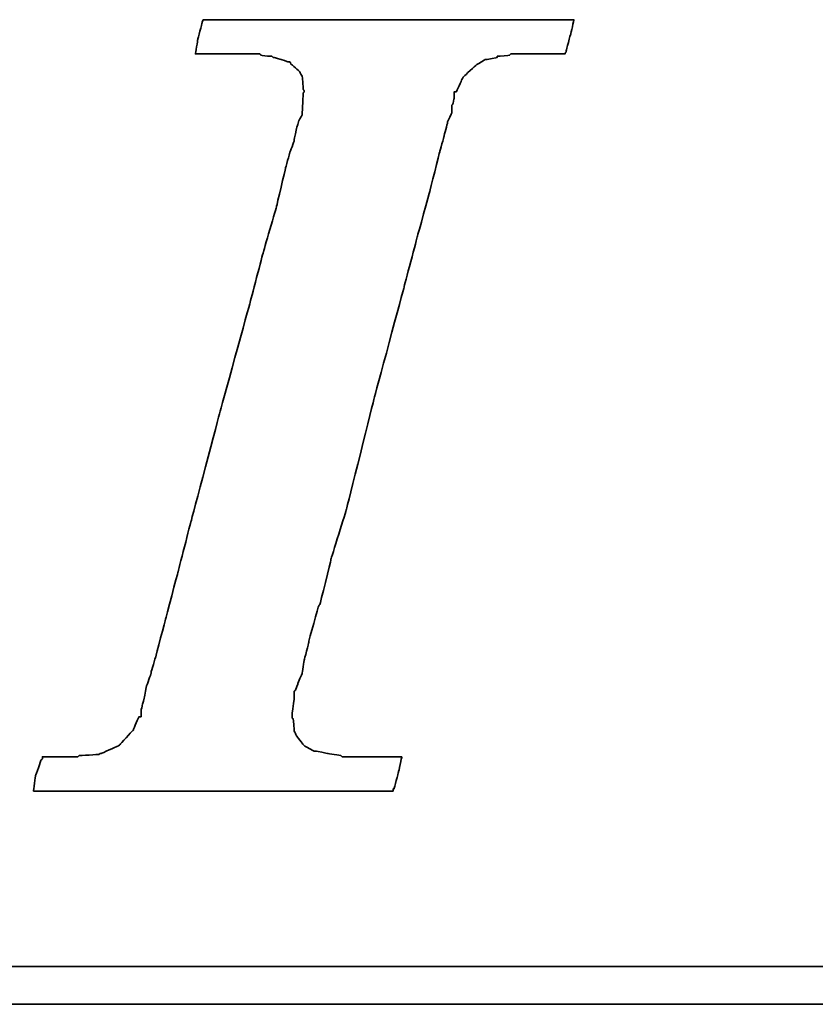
# Model space of a CAD drawing. Header units: millimetres. Extents: x -75 to 179, y -404 to -275.
# Tile 31 of 47: x 96.66 to 99.57, y -337.91 to -334.3. Entities that reach past the tile are written whole.
import ezdxf

# ---------------------------------------------------------------- set-up
doc = ezdxf.new("R2010")
doc.units = ezdxf.units.MM
doc.header["$LTSCALE"] = 0.1
doc.layers.add('CHA', color=7, linetype='CONTINUOUS')
doc.layers.add('layer 1', color=7, linetype='CONTINUOUS')

# ---------------------------------------------------------------- blocks, each defined once
blk = doc.blocks.new('TBI MOTION logo(完整正式版)')
at = {"layer": 'layer 1', "color": 22, "lineweight": 35}
for points, knots in [([(-40.59125, -7.94375), (-40.59125, -7.94375), (-40.97375, -7.94375), (-40.97375, -7.94375), (-40.97375, -7.94375), (-40.97375, -7.94375), (-41.38125, -7.94375), (-41.38125, -7.94375), (-41.38125, -7.94375), (-41.38125, -7.94375), (-41.54875, -7.94375), (-41.54875, -7.94375), (-41.54875, -7.94375), (-41.54875, -7.94375), (-41.59875, -7.94375), (-41.59875, -7.94375), (-41.59875, -7.94375), (-41.59875, -7.94375), (-41.88375, -7.94375), (-41.88375, -7.94375), (-41.88375, -7.94375), (-41.88375, -7.94375), (-41.90875, -7.91875), (-41.90875, -7.91875), (-41.90875, -7.91875), (-41.90875, -7.91875), (-42.19875, -7.87125), (-42.19875, -7.87125), (-42.19875, -7.87125), (-42.19875, -7.87125), (-42.43875, -7.82375), (-42.43875, -7.82375), (-42.43875, -7.82375), (-42.43875, -7.82375), (-42.45875, -7.82375), (-42.45875, -7.82375), (-42.45875, -7.82375), (-42.45875, -7.82375), (-42.48625, -7.82375), (-42.48625, -7.82375), (-42.48625, -7.82375), (-42.48625, -7.82375), (-42.67625, -7.72375), (-42.67625, -7.72375), (-42.67625, -7.72375), (-42.67625, -7.72375), (-42.70125, -7.70375), (-42.70125, -7.70375), (-42.70125, -7.70375), (-42.70125, -7.70375), (-42.72375, -7.67875), (-42.72375, -7.67875), (-42.72375, -7.67875), (-42.72375, -7.67875), (-42.86875, -7.48875), (-42.86875, -7.48875), (-42.86875, -7.48875), (-42.86875, -7.48875), (-42.89375, -7.43875), (-42.89375, -7.43875), (-42.89375, -7.43875), (-42.89375, -7.43875), (-42.91875, -7.38875), (-42.91875, -7.38875), (-42.91875, -7.38875), (-42.91875, -7.38875), (-42.93875, -7.12875), (-42.93875, -7.12875), (-42.93875, -7.12875), (-42.93875, -7.12875), (-42.96375, -7.10375), (-42.96375, -7.10375), (-42.96375, -7.10375), (-42.96375, -7.10375), (-42.96375, -7.05375), (-42.96375, -7.05375), (-42.96375, -7.05375), (-42.96375, -7.05375), (-42.96375, -7.00875), (-42.96375, -7.00875), (-42.96375, -7.00875), (-42.96375, -7.00875), (-42.91875, -6.69625), (-42.91875, -6.69625), (-42.91875, -6.69625), (-42.91875, -6.69625), (-42.91875, -6.62375), (-42.91875, -6.62375), (-42.91875, -6.62375), (-42.91875, -6.62375), (-42.91875, -6.59625), (-42.91875, -6.59625), (-42.91875, -6.59625), (-42.91875, -6.59625), (-42.91875, -6.57375), (-42.91875, -6.57375), (-42.91875, -6.57375), (-42.91875, -6.57375), (-42.91875, -6.52875), (-42.91875, -6.52875), (-42.91875, -6.52875), (-42.91875, -6.52875), (-42.89375, -6.50375), (-42.89375, -6.50375), (-42.89375, -6.50375), (-42.89375, -6.50375), (-42.84375, -6.38375), (-42.84375, -6.38375), (-42.84375, -6.38375), (-42.84375, -6.38375), (-42.84375, -6.35875), (-42.84375, -6.35875), (-42.84375, -6.35875), (-42.84375, -6.35875), (-42.74625, -6.14375), (-42.74625, -6.14375), (-42.74625, -6.14375), (-42.74625, -6.14375), (-42.70125, -5.85375), (-42.70125, -5.85375), (-42.70125, -5.85375), (-42.70125, -5.85375), (-42.60375, -5.47125), (-42.60375, -5.47125), (-42.60375, -5.47125), (-42.60375, -5.47125), (-42.60375, -5.44875), (-42.60375, -5.44875), (-42.60375, -5.44875), (-42.60375, -5.44875), (-42.38875, -4.67875), (-42.38875, -4.67875), (-42.38875, -4.67875), (-42.38875, -4.67875), (-42.36375, -4.65375), (-42.36375, -4.65375), (-42.36375, -4.65375), (-42.36375, -4.65375), (-42.12375, -3.69625), (-42.12375, -3.69625), (-42.12375, -3.69625), (-42.12375, -3.69625), (-42.12375, -3.67374), (-42.12375, -3.67374), (-42.12375, -3.67374), (-42.12375, -3.67374), (-41.78875, -2.59374), (-41.78875, -2.59374), (-41.78875, -2.59374), (-41.78875, -2.59374), (-41.18875, -0.19375), (-41.18875, -0.19375), (-41.18875, -0.19375), (-41.18875, -0.19375), (-40.54375, 2.20624), (-40.54375, 2.20624), (-40.54375, 2.20624), (-40.54375, 2.20624), (-40.25375, 3.30875), (-40.25375, 3.30875), (-40.25375, 3.30875), (-40.25375, 3.30875), (-39.98875, 4.27125), (-39.98875, 4.27125), (-39.98875, 4.27125), (-39.98875, 4.27125), (-39.77375, 5.13125), (-39.77375, 5.13125), (-39.77375, 5.13125), (-39.77375, 5.13125), (-39.67875, 5.47125), (-39.67875, 5.47125), (-39.67875, 5.47125), (-39.67875, 5.47125), (-39.60375, 5.75625), (-39.60375, 5.75625), (-39.60375, 5.75625), (-39.60375, 5.75625), (-39.60375, 5.78125), (-39.60375, 5.78125), (-39.60375, 5.78125), (-39.60375, 5.78125), (-39.50875, 5.97125), (-39.50875, 5.97125), (-39.50875, 5.97125), (-39.50875, 5.97125), (-39.50875, 6.13875), (-39.50875, 6.13875), (-39.50875, 6.13875), (-39.50875, 6.13875), (-39.48625, 6.16625), (-39.48625, 6.16625), (-39.48625, 6.16625), (-39.48625, 6.16625), (-39.46125, 6.28625), (-39.46125, 6.28625), (-39.46125, 6.28625), (-39.46125, 6.28625), (-39.46125, 6.42625), (-39.46125, 6.42625), (-39.46125, 6.42625), (-39.46125, 6.42625), (-39.41375, 6.42625), (-39.41375, 6.42625), (-39.41375, 6.42625), (-39.41375, 6.42625), (-39.29375, 6.69125), (-39.29375, 6.69125), (-39.29375, 6.69125), (-39.29375, 6.69125), (-39.26875, 6.74125), (-39.26875, 6.74125), (-39.26875, 6.74125), (-39.26875, 6.74125), (-39.24375, 6.76625), (-39.24375, 6.76625), (-39.24375, 6.76625), (-39.24375, 6.76625), (-38.98375, 7.00624), (-38.98375, 7.00624), (-38.98375, 7.00624), (-38.98375, 7.00624), (-38.95625, 7.02624), (-38.95625, 7.02624), (-38.95625, 7.02624), (-38.95625, 7.02624), (-38.78875, 7.12624), (-38.78875, 7.12624), (-38.78875, 7.12624), (-38.78875, 7.12624), (-38.76375, 7.12624), (-38.76375, 7.12624), (-38.76375, 7.12624), (-38.76375, 7.12624), (-38.74375, 7.12624), (-38.74375, 7.12624), (-38.74375, 7.12624), (-38.74375, 7.12624), (-38.52875, 7.17125), (-38.52875, 7.17125), (-38.52875, 7.17125), (-38.52875, 7.17125), (-38.52875, 7.19624), (-38.52875, 7.19624), (-38.52875, 7.19624), (-38.52875, 7.19624), (-38.50375, 7.19624), (-38.50375, 7.19624), (-38.50375, 7.19624), (-38.50375, 7.19624), (-38.26125, 7.21875), (-38.26125, 7.21875), (-38.26125, 7.21875), (-38.26125, 7.21875), (-38.23875, 7.24624), (-38.23875, 7.24624), (-38.23875, 7.24624), (-38.23875, 7.24624), (-38.21625, 7.24624), (-38.21625, 7.24624), (-38.21625, 7.24624), (-38.21625, 7.24624), (-38.18875, 7.24624), (-38.18875, 7.24624), (-38.18875, 7.24624), (-38.18875, 7.24624), (-37.90375, 7.24624), (-37.90375, 7.24624), (-37.90375, 7.24624), (-37.90375, 7.24624), (-37.85375, 7.24624), (-37.85375, 7.24624), (-37.85375, 7.24624), (-37.85375, 7.24624), (-37.75875, 7.24624), (-37.75875, 7.24624), (-37.75875, 7.24624), (-37.75875, 7.24624), (-37.42375, 7.24624), (-37.42375, 7.24624), (-37.42375, 7.24624), (-37.42375, 7.24624), (-37.08875, 7.24624), (-37.08875, 7.24624), (-37.08875, 7.24624), (-37.08875, 7.24624), (-37.06375, 7.24624), (-37.06375, 7.24624), (-37.06375, 7.24624), (-37.06375, 7.24624), (-37.06375, 7.26624), (-37.06375, 7.26624), (-37.06375, 7.26624), (-37.06375, 7.26624), (-37.03875, 7.29125), (-37.03875, 7.29125), (-37.03875, 7.29125), (-37.03875, 7.29125), (-37.03875, 7.31625), (-37.03875, 7.31625), (-37.03875, 7.31625), (-37.03875, 7.31625), (-36.94125, 7.67625), (-36.94125, 7.67625), (-36.94125, 7.67625), (-36.94125, 7.67625), (-36.86875, 7.98625), (-36.86875, 7.98625), (-36.86875, 7.98625), (-36.86875, 7.98625), (-36.98875, 7.98625), (-36.98875, 7.98625), (-36.98875, 7.98625), (-36.98875, 7.98625), (-37.42375, 7.98625), (-37.42375, 7.98625), (-37.42375, 7.98625), (-37.42375, 7.98625), (-37.94875, 7.98625), (-37.94875, 7.98625), (-37.94875, 7.98625), (-37.94875, 7.98625), (-38.57375, 7.98625), (-38.57375, 7.98625), (-38.57375, 7.98625), (-38.57375, 7.98625), (-39.29375, 7.98625), (-39.29375, 7.98625), (-39.29375, 7.98625), (-39.29375, 7.98625), (-40.82875, 7.98625), (-40.82875, 7.98625), (-40.82875, 7.98625), (-40.82875, 7.98625), (-42.36375, 7.98625), (-42.36375, 7.98625), (-42.36375, 7.98625), (-42.36375, 7.98625), (-43.08375, 7.98625), (-43.08375, 7.98625), (-43.08375, 7.98625), (-43.08375, 7.98625), (-43.70875, 7.98625), (-43.70875, 7.98625), (-43.70875, 7.98625), (-43.70875, 7.98625), (-44.23375, 7.98625), (-44.23375, 7.98625), (-44.23375, 7.98625), (-44.23375, 7.98625), (-44.66875, 7.98625), (-44.66875, 7.98625), (-44.66875, 7.98625), (-44.66875, 7.98625), (-44.88375, 7.98625), (-44.88375, 7.98625), (-44.88375, 7.98625), (-44.88375, 7.98625), (-44.90875, 7.94125), (-44.90875, 7.94125), (-44.90875, 7.94125), (-44.90875, 7.94125), (-44.90875, 7.91625), (-44.90875, 7.91625), (-44.90875, 7.91625), (-44.90875, 7.91625), (-45.00375, 7.55625), (-45.00375, 7.55625), (-45.00375, 7.55625), (-45.00375, 7.55625), (-45.05375, 7.24624), (-45.05375, 7.24624), (-45.05375, 7.24624), (-45.05375, 7.24624), (-44.61875, 7.24624), (-44.61875, 7.24624), (-44.61875, 7.24624), (-44.61875, 7.24624), (-44.11375, 7.24624), (-44.11375, 7.24624), (-44.11375, 7.24624), (-44.11375, 7.24624), (-43.99375, 7.24624), (-43.99375, 7.24624), (-43.99375, 7.24624), (-43.99375, 7.24624), (-43.94625, 7.24624), (-43.94625, 7.24624), (-43.94625, 7.24624), (-43.94625, 7.24624), (-43.92374, 7.24624), (-43.92374, 7.24624), (-43.92374, 7.24624), (-43.92374, 7.24624), (-43.65875, 7.24624), (-43.65875, 7.24624), (-43.65875, 7.24624), (-43.65875, 7.24624), (-43.63875, 7.21875), (-43.63875, 7.21875), (-43.63875, 7.21875), (-43.63875, 7.21875), (-43.46875, 7.19624), (-43.46875, 7.19624), (-43.46875, 7.19624), (-43.46875, 7.19624), (-43.39875, 7.19624), (-43.39875, 7.19624), (-43.39875, 7.19624), (-43.39875, 7.19624), (-43.37125, 7.17125), (-43.37125, 7.17125), (-43.37125, 7.17125), (-43.37125, 7.17125), (-43.34875, 7.17125), (-43.34875, 7.17125), (-43.34875, 7.17125), (-43.34875, 7.17125), (-43.20375, 7.12624), (-43.20375, 7.12624), (-43.20375, 7.12624), (-43.20375, 7.12624), (-43.05875, 7.07624), (-43.05875, 7.07624), (-43.05875, 7.07624), (-43.05875, 7.07624), (-43.01375, 7.07624), (-43.01375, 7.07624), (-43.01375, 7.07624), (-43.01375, 7.07624), (-42.98875, 7.02624), (-42.98875, 7.02624), (-42.98875, 7.02624), (-42.98875, 7.02624), (-42.79875, 6.86125), (-42.79875, 6.86125), (-42.79875, 6.86125), (-42.79875, 6.86125), (-42.77375, 6.81125), (-42.77375, 6.81125), (-42.77375, 6.81125), (-42.77375, 6.81125), (-42.74625, 6.76625), (-42.74625, 6.76625), (-42.74625, 6.76625), (-42.74625, 6.76625), (-42.72375, 6.47625), (-42.72375, 6.47625), (-42.72375, 6.47625), (-42.72375, 6.47625), (-42.70125, 6.45124), (-42.70125, 6.45124), (-42.70125, 6.45124), (-42.70125, 6.45124), (-42.70125, 6.42625), (-42.70125, 6.42625), (-42.70125, 6.42625), (-42.70125, 6.42625), (-42.72375, 6.40625), (-42.72375, 6.40625), (-42.72375, 6.40625), (-42.72375, 6.40625), (-42.74625, 5.97125), (-42.74625, 5.97125), (-42.74625, 5.97125), (-42.74625, 5.97125), (-42.74625, 5.94625), (-42.74625, 5.94625), (-42.74625, 5.94625), (-42.74625, 5.94625), (-42.74625, 5.92625), (-42.74625, 5.92625), (-42.74625, 5.92625), (-42.74625, 5.92625), (-42.77375, 5.87625), (-42.77375, 5.87625), (-42.77375, 5.87625), (-42.77375, 5.87625), (-42.81875, 5.80625), (-42.81875, 5.80625), (-42.81875, 5.80625), (-42.81875, 5.80625), (-42.86875, 5.63625), (-42.86875, 5.63625), (-42.86875, 5.63625), (-42.86875, 5.63625), (-42.91875, 5.39625), (-42.91875, 5.39625), (-42.91875, 5.39625), (-42.91875, 5.39625), (-42.91875, 5.37124), (-42.91875, 5.37124), (-42.91875, 5.37124), (-42.91875, 5.37124), (-43.01375, 5.10874), (-43.01375, 5.10874), (-43.01375, 5.10874), (-43.01375, 5.10874), (-43.10875, 4.77124), (-43.10875, 4.77124), (-43.10875, 4.77124), (-43.10875, 4.77124), (-43.29875, 3.95625), (-43.29875, 3.95625), (-43.29875, 3.95625), (-43.29875, 3.95625), (-43.58875, 2.95125), (-43.58875, 2.95125), (-43.58875, 2.95125), (-43.58875, 2.95125), (-43.87375, 1.87125), (-43.87375, 1.87125), (-43.87375, 1.87125), (-43.87375, 1.87125), (-44.52625, -0.50374), (-44.52625, -0.50374), (-44.52625, -0.50374), (-44.52625, -0.50374), (-45.14875, -2.85375), (-45.14875, -2.85375), (-45.14875, -2.85375), (-45.14875, -2.85375), (-45.43375, -3.95875), (-45.43375, -3.95875), (-45.43375, -3.95875), (-45.43375, -3.95875), (-45.69875, -4.96875), (-45.69875, -4.96875), (-45.69875, -4.96875), (-45.69875, -4.96875), (-45.91375, -5.78375), (-45.91375, -5.78375), (-45.91375, -5.78375), (-45.91375, -5.78375), (-46.01375, -6.11875), (-46.01375, -6.11875), (-46.01375, -6.11875), (-46.01375, -6.11875), (-46.01375, -6.14375), (-46.01375, -6.14375), (-46.01375, -6.14375), (-46.01375, -6.14375), (-46.10875, -6.40875), (-46.10875, -6.40875), (-46.10875, -6.40875), (-46.10875, -6.40875), (-46.15375, -6.64875), (-46.15375, -6.64875), (-46.15375, -6.64875), (-46.15375, -6.64875), (-46.20375, -6.83875), (-46.20375, -6.83875), (-46.20375, -6.83875), (-46.20375, -6.83875), (-46.22875, -6.93375), (-46.22875, -6.93375), (-46.22875, -6.93375), (-46.22875, -6.93375), (-46.22875, -7.07875), (-46.22875, -7.07875), (-46.22875, -7.07875), (-46.22875, -7.07875), (-46.27375, -7.07875), (-46.27375, -7.07875), (-46.27375, -7.07875), (-46.27375, -7.07875), (-46.39375, -7.34375), (-46.39375, -7.34375), (-46.39375, -7.34375), (-46.39375, -7.34375), (-46.39375, -7.36875), (-46.39375, -7.36875), (-46.39375, -7.36875), (-46.39375, -7.36875), (-46.42125, -7.38875), (-46.42125, -7.38875), (-46.42125, -7.38875), (-46.42125, -7.38875), (-46.68375, -7.67875), (-46.68375, -7.67875), (-46.68375, -7.67875), (-46.68375, -7.67875), (-46.70875, -7.70375), (-46.70875, -7.70375), (-46.70875, -7.70375), (-46.70875, -7.70375), (-46.75375, -7.72375), (-46.75375, -7.72375), (-46.75375, -7.72375), (-46.75375, -7.72375), (-47.08875, -7.87125), (-47.08875, -7.87125), (-47.08875, -7.87125), (-47.08875, -7.87125), (-47.11625, -7.87125), (-47.11625, -7.87125), (-47.11625, -7.87125), (-47.11625, -7.87125), (-47.13875, -7.89375), (-47.13875, -7.89375), (-47.13875, -7.89375), (-47.13875, -7.89375), (-47.56875, -7.91875), (-47.56875, -7.91875), (-47.56875, -7.91875), (-47.56875, -7.91875), (-47.59625, -7.94375), (-47.59625, -7.94375), (-47.59625, -7.94375), (-47.59625, -7.94375), (-47.64375, -7.94375), (-47.64375, -7.94375), (-47.64375, -7.94375), (-47.64375, -7.94375), (-47.73625, -7.94375), (-47.73625, -7.94375), (-47.73625, -7.94375), (-47.73625, -7.94375), (-48.07375, -7.94375), (-48.07375, -7.94375), (-48.07375, -7.94375), (-48.07375, -7.94375), (-48.36125, -7.94375), (-48.36125, -7.94375), (-48.36125, -7.94375), (-48.36125, -7.94375), (-48.36125, -7.96625), (-48.36125, -7.96625), (-48.36125, -7.96625), (-48.36125, -7.96625), (-48.36125, -7.99125), (-48.36125, -7.99125), (-48.36125, -7.99125), (-48.36125, -7.99125), (-48.38875, -8.01375), (-48.38875, -8.01375), (-48.38875, -8.01375), (-48.38875, -8.01375), (-48.50875, -8.34875), (-48.50875, -8.34875), (-48.50875, -8.34875), (-48.50875, -8.34875), (-48.55375, -8.68625), (-48.55375, -8.68625), (-48.55375, -8.68625), (-48.55375, -8.68625), (-48.45875, -8.68625), (-48.45875, -8.68625), (-48.45875, -8.68625), (-48.45875, -8.68625), (-48.07375, -8.68625), (-48.07375, -8.68625), (-48.07375, -8.68625), (-48.07375, -8.68625), (-47.52375, -8.68625), (-47.52375, -8.68625), (-47.52375, -8.68625), (-47.52375, -8.68625), (-46.92375, -8.68625), (-46.92375, -8.68625), (-46.92375, -8.68625), (-46.92375, -8.68625), (-46.25375, -8.68625), (-46.25375, -8.68625), (-46.25375, -8.68625), (-46.25375, -8.68625), (-46.20375, -8.68625), (-46.20375, -8.68625), (-46.20375, -8.68625), (-46.20375, -8.68625), (-44.71375, -8.68625), (-44.71375, -8.68625), (-44.71375, -8.68625), (-44.71375, -8.68625), (-43.22875, -8.68625), (-43.22875, -8.68625), (-43.22875, -8.68625), (-43.22875, -8.68625), (-42.55875, -8.68625), (-42.55875, -8.68625), (-42.55875, -8.68625), (-42.55875, -8.68625), (-42.50875, -8.68625), (-42.50875, -8.68625), (-42.50875, -8.68625), (-42.50875, -8.68625), (-41.93375, -8.68625), (-41.93375, -8.68625), (-41.93375, -8.68625), (-41.93375, -8.68625), (-41.38125, -8.68625), (-41.38125, -8.68625), (-41.38125, -8.68625), (-41.38125, -8.68625), (-40.97375, -8.68625), (-40.97375, -8.68625), (-40.97375, -8.68625), (-40.97375, -8.68625), (-40.78125, -8.68625), (-40.78125, -8.68625), (-40.78125, -8.68625), (-40.78125, -8.68625), (-40.78125, -8.63875), (-40.78125, -8.63875), (-40.78125, -8.63875), (-40.78125, -8.63875), (-40.75875, -8.63875), (-40.75875, -8.63875), (-40.75875, -8.63875), (-40.75875, -8.63875), (-40.66375, -8.27875), (-40.66375, -8.27875), (-40.66375, -8.27875), (-40.66375, -8.27875), (-40.59125, -7.94375), (-40.59125, -7.94375)], [0, 0, 0, 0, 0.00558659, 0.00558659, 0.00558659, 0.0055866, 0.01117318, 0.01117318, 0.01117318, 0.01117319, 0.01675978, 0.01675978, 0.01675978, 0.01675979, 0.02234637, 0.02234637, 0.02234637, 0.02234638, 0.02793296, 0.02793296, 0.02793296, 0.02793297, 0.03351955, 0.03351955, 0.03351955, 0.03351956, 0.03910615, 0.03910615, 0.03910615, 0.03910616, 0.04469274, 0.04469274, 0.04469274, 0.04469275, 0.05027933, 0.05027933, 0.05027933, 0.05027934, 0.05586592, 0.05586592, 0.05586592, 0.05586593, 0.06145251, 0.06145251, 0.06145251, 0.06145252, 0.06703911, 0.06703911, 0.06703911, 0.06703912, 0.0726257, 0.0726257, 0.0726257, 0.07262571, 0.07821229, 0.07821229, 0.07821229, 0.0782123, 0.08379888, 0.08379888, 0.08379888, 0.08379889, 0.08938547, 0.08938547, 0.08938547, 0.08938548, 0.09497207, 0.09497207, 0.09497207, 0.09497208, 0.10055866, 0.10055866, 0.10055866, 0.10055867, 0.10614525, 0.10614525, 0.10614525, 0.10614526, 0.11173184, 0.11173184, 0.11173184, 0.11173185, 0.11731844, 0.11731844, 0.11731844, 0.11731845, 0.12290503, 0.12290503, 0.12290503, 0.12290504, 0.12849162, 0.12849162, 0.12849162, 0.12849163, 0.13407821, 0.13407821, 0.13407821, 0.13407822, 0.1396648, 0.1396648, 0.1396648, 0.13966481, 0.1452514, 0.1452514, 0.1452514, 0.14525141, 0.15083799, 0.15083799, 0.15083799, 0.150838, 0.15642458, 0.15642458, 0.15642458, 0.15642459, 0.16201117, 0.16201117, 0.16201117, 0.16201118, 0.16759777, 0.16759777, 0.16759777, 0.16759778, 0.17318436, 0.17318436, 0.17318436, 0.17318437, 0.17877095, 0.17877095, 0.17877095, 0.17877096, 0.18435754, 0.18435754, 0.18435754, 0.18435755, 0.18994413, 0.18994413, 0.18994413, 0.18994414, 0.19553073, 0.19553073, 0.19553073, 0.19553074, 0.20111732, 0.20111732, 0.20111732, 0.20111733, 0.20670391, 0.20670391, 0.20670391, 0.20670392, 0.2122905, 0.2122905, 0.2122905, 0.21229051, 0.21787709, 0.21787709, 0.21787709, 0.2178771, 0.22346369, 0.22346369, 0.22346369, 0.2234637, 0.22905028, 0.22905028, 0.22905028, 0.22905029, 0.23463687, 0.23463687, 0.23463687, 0.23463688, 0.24022346, 0.24022346, 0.24022346, 0.24022347, 0.24581006, 0.24581006, 0.24581006, 0.24581007, 0.25139665, 0.25139665, 0.25139665, 0.25139666, 0.25698324, 0.25698324, 0.25698324, 0.25698325, 0.26256983, 0.26256983, 0.26256983, 0.26256984, 0.26815642, 0.26815642, 0.26815642, 0.26815643, 0.27374302, 0.27374302, 0.27374302, 0.27374303, 0.27932961, 0.27932961, 0.27932961, 0.27932962, 0.2849162, 0.2849162, 0.2849162, 0.28491621, 0.29050279, 0.29050279, 0.29050279, 0.2905028, 0.29608939, 0.29608939, 0.29608939, 0.2960894, 0.30167598, 0.30167598, 0.30167598, 0.30167599, 0.30726257, 0.30726257, 0.30726257, 0.30726258, 0.31284916, 0.31284916, 0.31284916, 0.31284917, 0.31843575, 0.31843575, 0.31843575, 0.31843576, 0.32402235, 0.32402235, 0.32402235, 0.32402236, 0.32960894, 0.32960894, 0.32960894, 0.32960895, 0.33519553, 0.33519553, 0.33519553, 0.33519554, 0.34078212, 0.34078212, 0.34078212, 0.34078213, 0.34636872, 0.34636872, 0.34636872, 0.34636873, 0.35195531, 0.35195531, 0.35195531, 0.35195532, 0.3575419, 0.3575419, 0.3575419, 0.35754191, 0.36312849, 0.36312849, 0.36312849, 0.3631285, 0.36871508, 0.36871508, 0.36871508, 0.36871509, 0.37430168, 0.37430168, 0.37430168, 0.37430169, 0.37988827, 0.37988827, 0.37988827, 0.37988828, 0.38547486, 0.38547486, 0.38547486, 0.38547487, 0.39106145, 0.39106145, 0.39106145, 0.39106146, 0.39664804, 0.39664804, 0.39664804, 0.39664805, 0.40223464, 0.40223464, 0.40223464, 0.40223465, 0.40782123, 0.40782123, 0.40782123, 0.40782124, 0.41340782, 0.41340782, 0.41340782, 0.41340783, 0.41899441, 0.41899441, 0.41899441, 0.41899442, 0.42458101, 0.42458101, 0.42458101, 0.42458102, 0.4301676, 0.4301676, 0.4301676, 0.43016761, 0.43575419, 0.43575419, 0.43575419, 0.4357542, 0.44134078, 0.44134078, 0.44134078, 0.44134079, 0.44692737, 0.44692737, 0.44692737, 0.44692738, 0.45251397, 0.45251397, 0.45251397, 0.45251398, 0.45810056, 0.45810056, 0.45810056, 0.45810057, 0.46368715, 0.46368715, 0.46368715, 0.46368716, 0.46927374, 0.46927374, 0.46927374, 0.46927375, 0.47486034, 0.47486034, 0.47486034, 0.47486035, 0.48044693, 0.48044693, 0.48044693, 0.48044694, 0.48603352, 0.48603352, 0.48603352, 0.48603353, 0.49162011, 0.49162011, 0.49162011, 0.49162012, 0.4972067, 0.4972067, 0.4972067, 0.49720671, 0.5027933, 0.5027933, 0.5027933, 0.50279331, 0.50837989, 0.50837989, 0.50837989, 0.5083799, 0.51396648, 0.51396648, 0.51396648, 0.51396649, 0.51955307, 0.51955307, 0.51955307, 0.51955308, 0.52513966, 0.52513966, 0.52513966, 0.52513967, 0.53072626, 0.53072626, 0.53072626, 0.53072627, 0.53631285, 0.53631285, 0.53631285, 0.53631286, 0.54189944, 0.54189944, 0.54189944, 0.54189945, 0.54748603, 0.54748603, 0.54748603, 0.54748604, 0.55307263, 0.55307263, 0.55307263, 0.55307264, 0.55865922, 0.55865922, 0.55865922, 0.55865923, 0.56424581, 0.56424581, 0.56424581, 0.56424582, 0.5698324, 0.5698324, 0.5698324, 0.56983241, 0.57541899, 0.57541899, 0.57541899, 0.575419, 0.58100559, 0.58100559, 0.58100559, 0.5810056, 0.58659218, 0.58659218, 0.58659218, 0.58659219, 0.59217877, 0.59217877, 0.59217877, 0.59217878, 0.59776536, 0.59776536, 0.59776536, 0.59776537, 0.60335196, 0.60335196, 0.60335196, 0.60335197, 0.60893855, 0.60893855, 0.60893855, 0.60893856, 0.61452514, 0.61452514, 0.61452514, 0.61452515, 0.62011173, 0.62011173, 0.62011173, 0.62011174, 0.62569832, 0.62569832, 0.62569832, 0.62569833, 0.63128492, 0.63128492, 0.63128492, 0.63128493, 0.63687151, 0.63687151, 0.63687151, 0.63687152, 0.6424581, 0.6424581, 0.6424581, 0.64245811, 0.64804469, 0.64804469, 0.64804469, 0.6480447, 0.65363128, 0.65363128, 0.65363128, 0.65363129, 0.65921788, 0.65921788, 0.65921788, 0.65921789, 0.66480447, 0.66480447, 0.66480447, 0.66480448, 0.67039106, 0.67039106, 0.67039106, 0.67039107, 0.67597765, 0.67597765, 0.67597765, 0.67597766, 0.68156425, 0.68156425, 0.68156425, 0.68156426, 0.68715084, 0.68715084, 0.68715084, 0.68715085, 0.69273743, 0.69273743, 0.69273743, 0.69273744, 0.69832402, 0.69832402, 0.69832402, 0.69832403, 0.70391061, 0.70391061, 0.70391061, 0.70391062, 0.70949721, 0.70949721, 0.70949721, 0.70949722, 0.7150838, 0.7150838, 0.7150838, 0.71508381, 0.72067039, 0.72067039, 0.72067039, 0.7206704, 0.72625698, 0.72625698, 0.72625698, 0.72625699, 0.73184358, 0.73184358, 0.73184358, 0.73184359, 0.73743017, 0.73743017, 0.73743017, 0.73743018, 0.74301676, 0.74301676, 0.74301676, 0.74301677, 0.74860335, 0.74860335, 0.74860335, 0.74860336, 0.75418994, 0.75418994, 0.75418994, 0.75418995, 0.75977654, 0.75977654, 0.75977654, 0.75977655, 0.76536313, 0.76536313, 0.76536313, 0.76536314, 0.77094972, 0.77094972, 0.77094972, 0.77094973, 0.77653631, 0.77653631, 0.77653631, 0.77653632, 0.78212291, 0.78212291, 0.78212291, 0.78212292, 0.7877095, 0.7877095, 0.7877095, 0.78770951, 0.79329609, 0.79329609, 0.79329609, 0.7932961, 0.79888268, 0.79888268, 0.79888268, 0.79888269, 0.80446927, 0.80446927, 0.80446927, 0.80446928, 0.81005587, 0.81005587, 0.81005587, 0.81005588, 0.81564246, 0.81564246, 0.81564246, 0.81564247, 0.82122905, 0.82122905, 0.82122905, 0.82122906, 0.82681564, 0.82681564, 0.82681564, 0.82681565, 0.83240223, 0.83240223, 0.83240223, 0.83240224, 0.83798883, 0.83798883, 0.83798883, 0.83798884, 0.84357542, 0.84357542, 0.84357542, 0.84357543, 0.84916201, 0.84916201, 0.84916201, 0.84916202, 0.8547486, 0.8547486, 0.8547486, 0.85474861, 0.8603352, 0.8603352, 0.8603352, 0.86033521, 0.86592179, 0.86592179, 0.86592179, 0.8659218, 0.87150838, 0.87150838, 0.87150838, 0.87150839, 0.87709497, 0.87709497, 0.87709497, 0.87709498, 0.88268156, 0.88268156, 0.88268156, 0.88268157, 0.88826816, 0.88826816, 0.88826816, 0.88826817, 0.89385475, 0.89385475, 0.89385475, 0.89385476, 0.89944134, 0.89944134, 0.89944134, 0.89944135, 0.90502793, 0.90502793, 0.90502793, 0.90502794, 0.91061453, 0.91061453, 0.91061453, 0.91061454, 0.91620112, 0.91620112, 0.91620112, 0.91620113, 0.92178771, 0.92178771, 0.92178771, 0.92178772, 0.9273743, 0.9273743, 0.9273743, 0.92737431, 0.93296089, 0.93296089, 0.93296089, 0.9329609, 0.93854749, 0.93854749, 0.93854749, 0.9385475, 0.94413408, 0.94413408, 0.94413408, 0.94413409, 0.94972067, 0.94972067, 0.94972067, 0.94972068, 0.95530726, 0.95530726, 0.95530726, 0.95530727, 0.96089385, 0.96089385, 0.96089385, 0.96089386, 0.96648045, 0.96648045, 0.96648045, 0.96648046, 0.97206704, 0.97206704, 0.97206704, 0.97206705, 0.97765363, 0.97765363, 0.97765363, 0.97765364, 0.98324022, 0.98324022, 0.98324022, 0.98324023, 0.98882682, 0.98882682, 0.98882682, 0.98882683, 0.99441341, 0.99441341, 0.99441341, 0.99441342, 1, 1, 1, 1]), ([(75.90875, -9.47875), (75.90875, -9.47875), (75.90875, -12.28625), (75.90875, -12.28625), (75.90875, -12.28625), (75.90875, -12.28625), (75.90875, -12.47875), (75.90875, -12.47875), (75.90875, -12.47875), (75.90875, -12.47875), (75.71625, -12.47875), (75.71625, -12.47875), (75.71625, -12.47875), (75.71625, -12.47875), (-88.32875, -12.47875), (-88.32875, -12.47875), (-88.32875, -12.47875), (-88.32875, -12.47875), (-88.32875, -13.29375), (-88.32875, -13.29375), (-88.32875, -13.29375), (-88.32875, -13.29375), (82.89125, -13.29375), (82.89125, -13.29375), (82.89125, -13.29375), (82.89125, -13.29375), (75.90875, -9.47875), (75.90875, -9.47875)], [0, 0, 0, 0, 0.14285714, 0.14285714, 0.14285714, 0.14285715, 0.28571429, 0.28571429, 0.28571429, 0.2857143, 0.42857143, 0.42857143, 0.42857143, 0.42857144, 0.57142857, 0.57142857, 0.57142857, 0.57142858, 0.71428571, 0.71428571, 0.71428571, 0.71428572, 0.85714286, 0.85714286, 0.85714286, 0.85714287, 1, 1, 1, 1])]:
    blk.add_open_spline(points, degree=3, knots=knots, dxfattribs=at)

msp = doc.modelspace()

# ---------------------------------------------------------------- block references
at = {"layer": 'CHA', "color": 7, "xscale": 0.169477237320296, "yscale": 0.169477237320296, "zscale": 0.169477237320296}
msp.add_blockref('TBI MOTION logo(完整正式版)', (104.9368, -335.6557), dxfattribs=at)

doc.saveas('drawing.dxf')
